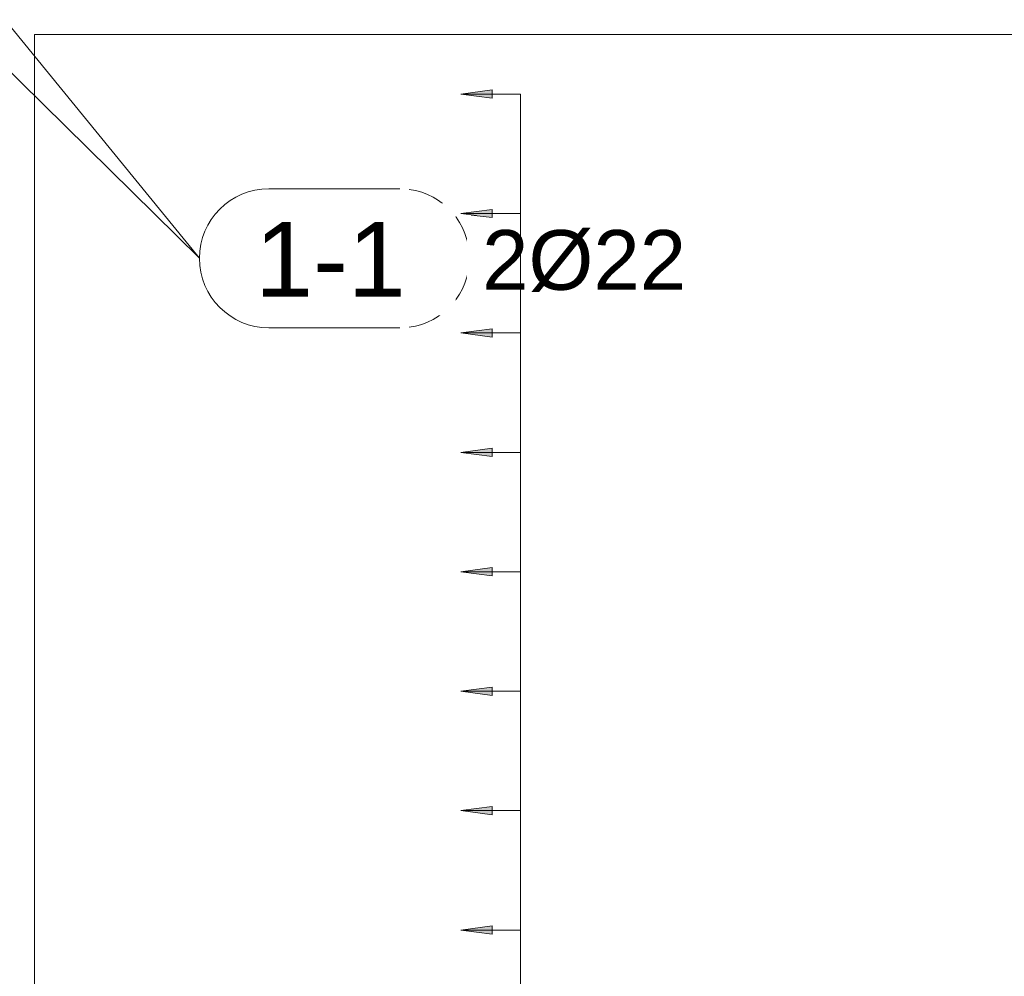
# Model space of a CAD drawing. Header units: millimetres. Extents: x -25607 to 9385, y 1894 to 10168.
# Tile 30 of 181: x -17757 to -16933, y 7881 to 8682. Entities that reach past the tile are written whole.
import ezdxf

# ---------------------------------------------------------------- set-up
doc = ezdxf.new("R2010")
doc.units = ezdxf.units.MM
for name, color, linetype, lineweight in [('A-ANNO-DIMS', 211, 'Continuous', 5), ('A-ANNO-DIMS-25', 211, 'Continuous', 5), ('S-BEAM', 12, 'Continuous', 9), ('S-COLS', 52, 'Continuous', 9), ('S-RBAR-IDEN', 171, 'Continuous', 5)]:
    doc.layers.add(name, color=color, linetype=linetype, lineweight=lineweight)
doc.styles.add('Arial', font='arial.ttf', dxfattribs={"height": 50})
doc.styles.add('Arial_1', font='arial.ttf', dxfattribs={"height": 62.5})
doc.dimstyles.new('Výztuž_kusy__řezy__1', dxfattribs={"dimscale": 304.8, "dimtxt": 0.18, "dimasz": 0, "dimexe": 0, "dimexo": 0.0625, "dimgap": 0.082021, "dimtad": 1, "dimdec": 0, "dimzin": 0, "dimdsep": 46, "dimtxsty": 'Arial_1', "dimblk1": 'NONE', "dimblk2": 'NONE', "dimsah": 1, "dimcen": 0.09, "dimazin": 0, "dimtfac": 1, "dimtdec": 4, "dimtix": 1, "dimtmove": 0, "dimatfit": 3, "dimfxl": 0.164042, "dimfxlon": 1, "dimtvp": 1, "dimtfill": 1, "dimtolj": 1, "dimtzin": 0, "dimarcsym": 2})

# ---------------------------------------------------------------- blocks, each defined once
blk = doc.blocks.new('Popisek výztuže - _Typ_ množství_PRAVÝ _řezy_-573729-V4')
at = {"layer": 'S-RBAR-IDEN'}
for p, q in [((-24857.77, 9096.15), (-24967.46, 9096.15)), ((-24967.46, 8979.71), (-24857.77, 8979.71))]:
    blk.add_line(p, q, dxfattribs=at)
for centre, start, end in [((-24967.46, 9037.93), 90, 270), ((-24857.77, 9037.93), 277.64339, 82.35661)]:
    blk.add_arc(centre, 58.22, start, end, dxfattribs=at)
blk = doc.blocks.new('DIMBLOCK260-V4')
at = {"layer": 'A-ANNO-DIMS-25'}
for points in [[(-17388.25, 7920), (-17361.97, 7916.54), (-17361.97, 7923.46)], [(-17388.25, 7820), (-17361.97, 7816.54), (-17361.97, 7823.46)]]:
    blk.add_hatch(color=256, dxfattribs=at).paths.add_polyline_path(points)
for p, q in [((-17361.97, 7923.46), (-17388.25, 7920)), ((-17361.97, 7916.54), (-17361.97, 7923.46)), ((-17388.25, 7920), (-17361.97, 7916.54)), ((-17338.25, 7920), (-17388.25, 7920)), ((-17338.25, 7820), (-17338.25, 7920)), ((-17338.25, 7920), (-17338.25, 7920)), ((-17361.97, 7823.46), (-17388.25, 7820)), ((-17361.97, 7816.54), (-17361.97, 7823.46)), ((-17388.25, 7820), (-17361.97, 7816.54)), ((-17338.25, 7820), (-17388.25, 7820)), ((-17338.25, 7820), (-17338.25, 7820))]:
    blk.add_line(p, q, dxfattribs=at)
blk = doc.blocks.new('_None')
blk = doc.blocks.new('DIMBLOCK261-V4')
at = {"layer": 'A-ANNO-DIMS-25'}
for points in [[(-17388.25, 8020), (-17361.97, 8016.54), (-17361.97, 8023.46)], [(-17388.25, 7920), (-17361.97, 7916.54), (-17361.97, 7923.46)]]:
    blk.add_hatch(color=256, dxfattribs=at).paths.add_polyline_path(points)
for p, q in [((-17361.97, 8023.46), (-17388.25, 8020)), ((-17388.25, 8020), (-17361.97, 8016.54)), ((-17338.25, 8020), (-17388.25, 8020)), ((-17361.97, 8016.54), (-17361.97, 8023.46)), ((-17338.25, 7920), (-17338.25, 8020)), ((-17338.25, 8020), (-17338.25, 8020)), ((-17361.97, 7923.46), (-17388.25, 7920)), ((-17361.97, 7916.54), (-17361.97, 7923.46)), ((-17388.25, 7920), (-17361.97, 7916.54)), ((-17338.25, 7920), (-17388.25, 7920)), ((-17338.25, 7920), (-17338.25, 7920))]:
    blk.add_line(p, q, dxfattribs=at)
blk = doc.blocks.new('DIMBLOCK262-V4')
at = {"layer": 'A-ANNO-DIMS-25'}
for points in [[(-17388.25, 8120), (-17361.97, 8116.54), (-17361.97, 8123.46)], [(-17388.25, 8020), (-17361.97, 8016.54), (-17361.97, 8023.46)]]:
    blk.add_hatch(color=256, dxfattribs=at).paths.add_polyline_path(points)
for p, q in [((-17361.97, 8123.46), (-17388.25, 8120)), ((-17388.25, 8120), (-17361.97, 8116.54)), ((-17338.25, 8120), (-17388.25, 8120)), ((-17361.97, 8116.54), (-17361.97, 8123.46)), ((-17338.25, 8020), (-17338.25, 8120)), ((-17338.25, 8120), (-17338.25, 8120)), ((-17361.97, 8023.46), (-17388.25, 8020)), ((-17388.25, 8020), (-17361.97, 8016.54)), ((-17338.25, 8020), (-17388.25, 8020)), ((-17361.97, 8016.54), (-17361.97, 8023.46)), ((-17338.25, 8020), (-17338.25, 8020))]:
    blk.add_line(p, q, dxfattribs=at)
blk = doc.blocks.new('DIMBLOCK263-V4')
at = {"layer": 'A-ANNO-DIMS-25'}
for points in [[(-17388.25, 8220), (-17361.97, 8216.54), (-17361.97, 8223.46)], [(-17388.25, 8120), (-17361.97, 8116.54), (-17361.97, 8123.46)]]:
    blk.add_hatch(color=256, dxfattribs=at).paths.add_polyline_path(points)
for p, q in [((-17361.97, 8223.46), (-17388.25, 8220)), ((-17388.25, 8220), (-17361.97, 8216.54)), ((-17338.25, 8220), (-17388.25, 8220)), ((-17361.97, 8216.54), (-17361.97, 8223.46)), ((-17338.25, 8120), (-17338.25, 8220)), ((-17338.25, 8220), (-17338.25, 8220)), ((-17361.97, 8123.46), (-17388.25, 8120)), ((-17388.25, 8120), (-17361.97, 8116.54)), ((-17338.25, 8120), (-17388.25, 8120)), ((-17361.97, 8116.54), (-17361.97, 8123.46)), ((-17338.25, 8120), (-17338.25, 8120))]:
    blk.add_line(p, q, dxfattribs=at)
blk = doc.blocks.new('DIMBLOCK264-V4')
at = {"layer": 'A-ANNO-DIMS-25'}
for points in [[(-17388.25, 8320), (-17361.97, 8316.54), (-17361.97, 8323.46)], [(-17388.25, 8220), (-17361.97, 8216.54), (-17361.97, 8223.46)]]:
    blk.add_hatch(color=256, dxfattribs=at).paths.add_polyline_path(points)
for p, q in [((-17361.97, 8323.46), (-17388.25, 8320)), ((-17388.25, 8320), (-17361.97, 8316.54)), ((-17338.25, 8320), (-17388.25, 8320)), ((-17361.97, 8316.54), (-17361.97, 8323.46)), ((-17338.25, 8220), (-17338.25, 8320)), ((-17338.25, 8320), (-17338.25, 8320)), ((-17361.97, 8223.46), (-17388.25, 8220)), ((-17388.25, 8220), (-17361.97, 8216.54)), ((-17338.25, 8220), (-17388.25, 8220)), ((-17361.97, 8216.54), (-17361.97, 8223.46)), ((-17338.25, 8220), (-17338.25, 8220))]:
    blk.add_line(p, q, dxfattribs=at)
blk = doc.blocks.new('DIMBLOCK265-V4')
at = {"layer": 'A-ANNO-DIMS-25'}
for points in [[(-17388.25, 8420), (-17361.97, 8416.54), (-17361.97, 8423.46)], [(-17388.25, 8320), (-17361.97, 8316.54), (-17361.97, 8323.46)]]:
    blk.add_hatch(color=256, dxfattribs=at).paths.add_polyline_path(points)
for p, q in [((-17361.97, 8423.46), (-17388.25, 8420)), ((-17361.97, 8416.54), (-17361.97, 8423.46)), ((-17388.25, 8420), (-17361.97, 8416.54)), ((-17338.25, 8420), (-17388.25, 8420)), ((-17338.25, 8320), (-17338.25, 8420)), ((-17338.25, 8420), (-17338.25, 8420)), ((-17361.97, 8323.46), (-17388.25, 8320)), ((-17388.25, 8320), (-17361.97, 8316.54)), ((-17338.25, 8320), (-17388.25, 8320)), ((-17361.97, 8316.54), (-17361.97, 8323.46)), ((-17338.25, 8320), (-17338.25, 8320))]:
    blk.add_line(p, q, dxfattribs=at)
blk = doc.blocks.new('DIMBLOCK266-V4')
at = {"layer": 'A-ANNO-DIMS-25'}
for points in [[(-17388.25, 8520), (-17361.97, 8516.54), (-17361.97, 8523.46)], [(-17388.25, 8420), (-17361.97, 8416.54), (-17361.97, 8423.46)]]:
    blk.add_hatch(color=256, dxfattribs=at).paths.add_polyline_path(points)
for p, q in [((-17361.97, 8523.46), (-17388.25, 8520)), ((-17361.97, 8516.54), (-17361.97, 8523.46)), ((-17388.25, 8520), (-17361.97, 8516.54)), ((-17338.25, 8520), (-17388.25, 8520)), ((-17338.25, 8420), (-17338.25, 8520)), ((-17338.25, 8520), (-17338.25, 8520)), ((-17361.97, 8423.46), (-17388.25, 8420)), ((-17361.97, 8416.54), (-17361.97, 8423.46)), ((-17388.25, 8420), (-17361.97, 8416.54)), ((-17338.25, 8420), (-17388.25, 8420)), ((-17338.25, 8420), (-17338.25, 8420))]:
    blk.add_line(p, q, dxfattribs=at)
blk = doc.blocks.new('DIMBLOCK267-V4')
at = {"layer": 'A-ANNO-DIMS-25'}
for points in [[(-17388.25, 8620), (-17361.97, 8616.54), (-17361.97, 8623.46)], [(-17388.25, 8520), (-17361.97, 8516.54), (-17361.97, 8523.46)]]:
    blk.add_hatch(color=256, dxfattribs=at).paths.add_polyline_path(points)
for p, q in [((-17361.97, 8623.46), (-17388.25, 8620)), ((-17361.97, 8616.54), (-17361.97, 8623.46)), ((-17388.25, 8620), (-17361.97, 8616.54)), ((-17338.25, 8620), (-17388.25, 8620)), ((-17338.25, 8520), (-17338.25, 8620)), ((-17338.25, 8620), (-17338.25, 8620)), ((-17361.97, 8523.46), (-17388.25, 8520)), ((-17361.97, 8516.54), (-17361.97, 8523.46)), ((-17388.25, 8520), (-17361.97, 8516.54)), ((-17338.25, 8520), (-17388.25, 8520)), ((-17338.25, 8520), (-17338.25, 8520))]:
    blk.add_line(p, q, dxfattribs=at)
blk = doc.blocks.new('DIMBLOCK268-V4')
at = {"layer": 'A-ANNO-DIMS-25'}
for points in [[(-17388.25, 8620), (-17361.97, 8616.54), (-17361.97, 8623.46)], [(-17388.25, 8520), (-17361.97, 8516.54), (-17361.97, 8523.46)], [(-17388.25, 8420), (-17361.97, 8416.54), (-17361.97, 8423.46)], [(-17388.25, 8320), (-17361.97, 8316.54), (-17361.97, 8323.46)], [(-17388.25, 8220), (-17361.97, 8216.54), (-17361.97, 8223.46)], [(-17388.25, 8120), (-17361.97, 8116.54), (-17361.97, 8123.46)], [(-17388.25, 8020), (-17361.97, 8016.54), (-17361.97, 8023.46)], [(-17388.25, 7920), (-17361.97, 7916.54), (-17361.97, 7923.46)], [(-17388.25, 7820), (-17361.97, 7816.54), (-17361.97, 7823.46)], [(-17388.25, 7720), (-17361.97, 7716.54), (-17361.97, 7723.46)], [(-17388.25, 7620), (-17361.97, 7616.54), (-17361.97, 7623.46)], [(-17388.25, 7520), (-17361.97, 7516.54), (-17361.97, 7523.46)], [(-17388.25, 7420), (-17361.97, 7416.54), (-17361.97, 7423.46)], [(-17388.25, 7320), (-17361.97, 7316.54), (-17361.97, 7323.46)], [(-17388.25, 7220), (-17361.97, 7216.54), (-17361.97, 7223.46)], [(-17388.25, 7120), (-17361.97, 7116.54), (-17361.97, 7123.46)], [(-17388.25, 7020), (-17361.97, 7016.54), (-17361.97, 7023.46)], [(-17388.25, 6920), (-17361.97, 6916.54), (-17361.97, 6923.46)], [(-17388.25, 6820), (-17361.97, 6816.54), (-17361.97, 6823.46)], [(-17388.25, 6720), (-17361.97, 6716.54), (-17361.97, 6723.46)], [(-17388.25, 6620), (-17361.97, 6616.54), (-17361.97, 6623.46)], [(-17388.25, 6520), (-17361.97, 6516.54), (-17361.97, 6523.46)], [(-17388.25, 6420), (-17361.97, 6416.54), (-17361.97, 6423.46)], [(-17388.25, 6320), (-17361.97, 6316.54), (-17361.97, 6323.46)], [(-17388.25, 6220), (-17361.97, 6216.54), (-17361.97, 6223.46)], [(-17388.25, 6120), (-17361.97, 6116.54), (-17361.97, 6123.46)], [(-17388.25, 6020), (-17361.97, 6016.54), (-17361.97, 6023.46)], [(-17388.25, 5920), (-17361.97, 5916.54), (-17361.97, 5923.46)]]:
    blk.add_hatch(color=256, dxfattribs=at).paths.add_polyline_path(points)
for p, q in [((-17361.97, 8623.46), (-17388.25, 8620)), ((-17361.97, 8616.54), (-17361.97, 8623.46)), ((-17388.25, 8620), (-17361.97, 8616.54)), ((-17338.25, 8620), (-17388.25, 8620)), ((-17338.25, 5920), (-17338.25, 8620)), ((-17338.25, 8520), (-17338.25, 8620)), ((-17338.25, 8620), (-17338.25, 8620)), ((-17361.97, 8523.46), (-17388.25, 8520)), ((-17361.97, 8516.54), (-17361.97, 8523.46)), ((-17388.25, 8520), (-17361.97, 8516.54)), ((-17338.25, 8520), (-17388.25, 8520)), ((-17338.25, 8420), (-17338.25, 8520)), ((-17338.25, 8520), (-17338.25, 8520)), ((-17361.97, 8423.46), (-17388.25, 8420)), ((-17361.97, 8416.54), (-17361.97, 8423.46)), ((-17388.25, 8420), (-17361.97, 8416.54)), ((-17338.25, 8420), (-17388.25, 8420)), ((-17338.25, 8320), (-17338.25, 8420)), ((-17338.25, 8420), (-17338.25, 8420)), ((-17361.97, 8323.46), (-17388.25, 8320)), ((-17388.25, 8320), (-17361.97, 8316.54)), ((-17338.25, 8320), (-17388.25, 8320)), ((-17361.97, 8316.54), (-17361.97, 8323.46)), ((-17338.25, 8220), (-17338.25, 8320)), ((-17338.25, 8320), (-17338.25, 8320)), ((-17361.97, 8223.46), (-17388.25, 8220)), ((-17388.25, 8220), (-17361.97, 8216.54)), ((-17338.25, 8220), (-17388.25, 8220)), ((-17361.97, 8216.54), (-17361.97, 8223.46)), ((-17338.25, 8120), (-17338.25, 8220)), ((-17338.25, 8220), (-17338.25, 8220)), ((-17361.97, 8123.46), (-17388.25, 8120)), ((-17388.25, 8120), (-17361.97, 8116.54)), ((-17338.25, 8120), (-17388.25, 8120)), ((-17361.97, 8116.54), (-17361.97, 8123.46)), ((-17338.25, 8020), (-17338.25, 8120)), ((-17338.25, 8120), (-17338.25, 8120)), ((-17361.97, 8023.46), (-17388.25, 8020)), ((-17388.25, 8020), (-17361.97, 8016.54)), ((-17338.25, 8020), (-17388.25, 8020)), ((-17361.97, 8016.54), (-17361.97, 8023.46)), ((-17338.25, 7920), (-17338.25, 8020)), ((-17338.25, 8020), (-17338.25, 8020)), ((-17361.97, 7923.46), (-17388.25, 7920)), ((-17361.97, 7916.54), (-17361.97, 7923.46)), ((-17388.25, 7920), (-17361.97, 7916.54)), ((-17338.25, 7920), (-17388.25, 7920)), ((-17338.25, 7820), (-17338.25, 7920)), ((-17338.25, 7920), (-17338.25, 7920)), ((-17361.97, 7823.46), (-17388.25, 7820)), ((-17361.97, 7816.54), (-17361.97, 7823.46)), ((-17388.25, 7820), (-17361.97, 7816.54)), ((-17338.25, 7820), (-17388.25, 7820)), ((-17338.25, 7720), (-17338.25, 7820)), ((-17338.25, 7820), (-17338.25, 7820)), ((-17361.97, 7723.46), (-17388.25, 7720)), ((-17361.97, 7716.54), (-17361.97, 7723.46)), ((-17388.25, 7720), (-17361.97, 7716.54)), ((-17338.25, 7720), (-17388.25, 7720)), ((-17338.25, 7620), (-17338.25, 7720)), ((-17338.25, 7720), (-17338.25, 7720)), ((-17361.97, 7623.46), (-17388.25, 7620)), ((-17388.25, 7620), (-17361.97, 7616.54)), ((-17338.25, 7620), (-17388.25, 7620)), ((-17361.97, 7616.54), (-17361.97, 7623.46)), ((-17338.25, 7520), (-17338.25, 7620)), ((-17338.25, 7620), (-17338.25, 7620)), ((-17361.97, 7523.46), (-17388.25, 7520)), ((-17388.25, 7520), (-17361.97, 7516.54)), ((-17338.25, 7520), (-17388.25, 7520)), ((-17361.97, 7516.54), (-17361.97, 7523.46)), ((-17338.25, 7420), (-17338.25, 7520)), ((-17338.25, 7520), (-17338.25, 7520)), ((-17361.97, 7423.46), (-17388.25, 7420)), ((-17388.25, 7420), (-17361.97, 7416.54)), ((-17338.25, 7420), (-17388.25, 7420)), ((-17361.97, 7416.54), (-17361.97, 7423.46)), ((-17338.25, 7320), (-17338.25, 7420)), ((-17338.25, 7420), (-17338.25, 7420)), ((-17361.97, 7323.46), (-17388.25, 7320)), ((-17388.25, 7320), (-17361.97, 7316.54)), ((-17338.25, 7320), (-17388.25, 7320)), ((-17361.97, 7316.54), (-17361.97, 7323.46)), ((-17338.25, 7220), (-17338.25, 7320)), ((-17338.25, 7320), (-17338.25, 7320)), ((-17361.97, 7223.46), (-17388.25, 7220)), ((-17361.97, 7216.54), (-17361.97, 7223.46)), ((-17388.25, 7220), (-17361.97, 7216.54)), ((-17338.25, 7220), (-17388.25, 7220)), ((-17338.25, 7120), (-17338.25, 7220)), ((-17338.25, 7220), (-17338.25, 7220)), ((-17361.97, 7123.46), (-17388.25, 7120)), ((-17361.97, 7116.54), (-17361.97, 7123.46)), ((-17388.25, 7120), (-17361.97, 7116.54)), ((-17338.25, 7120), (-17388.25, 7120)), ((-17338.25, 7020), (-17338.25, 7120)), ((-17338.25, 7120), (-17338.25, 7120)), ((-17361.97, 7023.46), (-17388.25, 7020)), ((-17361.97, 7016.54), (-17361.97, 7023.46)), ((-17388.25, 7020), (-17361.97, 7016.54)), ((-17338.25, 7020), (-17388.25, 7020)), ((-17338.25, 6920), (-17338.25, 7020)), ((-17338.25, 7020), (-17338.25, 7020)), ((-17361.97, 6923.46), (-17388.25, 6920)), ((-17361.97, 6916.54), (-17361.97, 6923.46)), ((-17388.25, 6920), (-17361.97, 6916.54)), ((-17338.25, 6920), (-17388.25, 6920)), ((-17338.25, 6820), (-17338.25, 6920)), ((-17338.25, 6920), (-17338.25, 6920)), ((-17361.97, 6823.46), (-17388.25, 6820)), ((-17388.25, 6820), (-17361.97, 6816.54)), ((-17338.25, 6820), (-17388.25, 6820)), ((-17361.97, 6816.54), (-17361.97, 6823.46)), ((-17338.25, 6720), (-17338.25, 6820)), ((-17338.25, 6820), (-17338.25, 6820)), ((-17361.97, 6723.46), (-17388.25, 6720)), ((-17388.25, 6720), (-17361.97, 6716.54)), ((-17338.25, 6720), (-17388.25, 6720)), ((-17361.97, 6716.54), (-17361.97, 6723.46)), ((-17338.25, 6620), (-17338.25, 6720)), ((-17338.25, 6720), (-17338.25, 6720)), ((-17361.97, 6623.46), (-17388.25, 6620)), ((-17388.25, 6620), (-17361.97, 6616.54)), ((-17338.25, 6620), (-17388.25, 6620)), ((-17361.97, 6616.54), (-17361.97, 6623.46)), ((-17338.25, 6520), (-17338.25, 6620)), ((-17338.25, 6620), (-17338.25, 6620)), ((-17361.97, 6523.46), (-17388.25, 6520)), ((-17388.25, 6520), (-17361.97, 6516.54)), ((-17338.25, 6520), (-17388.25, 6520)), ((-17361.97, 6516.54), (-17361.97, 6523.46)), ((-17338.25, 6420), (-17338.25, 6520)), ((-17338.25, 6520), (-17338.25, 6520)), ((-17361.97, 6423.46), (-17388.25, 6420)), ((-17361.97, 6416.54), (-17361.97, 6423.46)), ((-17388.25, 6420), (-17361.97, 6416.54)), ((-17338.25, 6420), (-17388.25, 6420)), ((-17338.25, 6320), (-17338.25, 6420)), ((-17338.25, 6420), (-17338.25, 6420)), ((-17361.97, 6323.46), (-17388.25, 6320)), ((-17361.97, 6316.54), (-17361.97, 6323.46)), ((-17388.25, 6320), (-17361.97, 6316.54)), ((-17338.25, 6320), (-17388.25, 6320)), ((-17338.25, 6220), (-17338.25, 6320)), ((-17338.25, 6320), (-17338.25, 6320)), ((-17361.97, 6223.46), (-17388.25, 6220)), ((-17361.97, 6216.54), (-17361.97, 6223.46)), ((-17388.25, 6220), (-17361.97, 6216.54)), ((-17338.25, 6220), (-17388.25, 6220)), ((-17338.25, 6120), (-17338.25, 6220)), ((-17338.25, 6220), (-17338.25, 6220)), ((-17361.97, 6123.46), (-17388.25, 6120)), ((-17388.25, 6120), (-17361.97, 6116.54)), ((-17338.25, 6120), (-17388.25, 6120)), ((-17361.97, 6116.54), (-17361.97, 6123.46)), ((-17338.25, 6020), (-17338.25, 6120)), ((-17338.25, 6120), (-17338.25, 6120)), ((-17361.97, 6023.46), (-17388.25, 6020)), ((-17388.25, 6020), (-17361.97, 6016.54)), ((-17338.25, 6020), (-17388.25, 6020)), ((-17361.97, 6016.54), (-17361.97, 6023.46)), ((-17338.25, 5920), (-17338.25, 6020)), ((-17338.25, 6020), (-17338.25, 6020)), ((-17361.97, 5923.46), (-17388.25, 5920)), ((-17388.25, 5920), (-17361.97, 5916.54)), ((-17338.25, 5920), (-17388.25, 5920)), ((-17361.97, 5916.54), (-17361.97, 5923.46)), ((-17338.25, 5920), (-17338.25, 5920))]:
    blk.add_line(p, q, dxfattribs=at)

msp = doc.modelspace()

# ---------------------------------------------------------------- linework, layer by layer
at = {"layer": 'S-BEAM'}
for p, q in [((-17745, 8670), (-13390, 8670)), ((-13390, 8670), (-17745, 8670))]:
    msp.add_line(p, q, dxfattribs=at)
at = {"layer": 'S-COLS'}
msp.add_line((-17745, 8670), (-17745, 6370), dxfattribs=at)
msp.add_line((-17745, 8670), (-17745, 6370), dxfattribs=at)
at = {"layer": 'S-RBAR-IDEN'}
for p in [(-17868.73, 8740.45), (-17817.56, 8740.45)]:
    msp.add_line(p, (-17607.08, 8482.47), dxfattribs=at)

# ---------------------------------------------------------------- block references
msp.add_blockref('Popisek výztuže - _Typ_ množství_PRAVÝ _řezy_-573729-V4', (7418.6, -555.46), dxfattribs=at)

# ---------------------------------------------------------------- texts
at = {"layer": 'S-RBAR-IDEN', "insert": (-17370.45, 8506.09), "char_height": 50, "width": 210.443, "attachment_point": 1, "style": 'Arial', "bg_fill": 3, "box_fill_scale": 1.25, "bg_fill_color": 256, "bg_fill_true_color": 13158600, "bg_fill_transparency": 0}
msp.add_mtext('2Ø22', dxfattribs=at)

# ---------------------------------------------------------------- dimensions: what is measured, and where the dimension line sits
at = {"layer": 'A-ANNO-DIMS'}
for base, p1, p2, picture, middle in [((-17338.25, 8620), (-17388.25, 8520), (-17388.25, 8620), 'DIMBLOCK267-V4', (-17338.25, 8570)), ((-17338.25, 8420), (-17388.25, 8320), (-17388.25, 8420), 'DIMBLOCK265-V4', (-17338.25, 8370)), ((-17338.25, 8320), (-17388.25, 8220), (-17388.25, 8320), 'DIMBLOCK264-V4', (-17338.25, 8270)), ((-17338.25, 8220), (-17388.25, 8120), (-17388.25, 8220), 'DIMBLOCK263-V4', (-17338.25, 8170)), ((-17338.25, 8120), (-17388.25, 8020), (-17388.25, 8120), 'DIMBLOCK262-V4', (-17338.25, 8070)), ((-17338.25, 8020), (-17388.25, 7920), (-17388.25, 8020), 'DIMBLOCK261-V4', (-17338.25, 7970)), ((-17338.25, 7920), (-17388.25, 7820), (-17388.25, 7920), 'DIMBLOCK260-V4', (-17338.25, 7870))]:
    dim = msp.add_linear_dim(base=base, p1=p1, p2=p2, angle=90, text=' ', dimstyle='Výztuž_kusy__řezy__1', override={"dimpost": '<>', "dimfxl": 100}, dxfattribs=at)
    dim.commit()
    dim.dimension.update_dxf_attribs({"geometry": picture, "text_midpoint": middle})

# ---------------------------------------------------------------- next in the draw order: texts
at = {"layer": 'S-RBAR-IDEN', "insert": (-17560.44, 8512.84), "char_height": 62.5, "width": 152.3206, "attachment_point": 1, "style": 'Arial_1', "bg_fill": 3, "box_fill_scale": 1.25, "bg_fill_color": 256, "bg_fill_true_color": 13158600, "bg_fill_transparency": 0}
msp.add_mtext('1-1', dxfattribs=at)

# ---------------------------------------------------------------- next in the draw order: dimensions: what is measured, and where the dimension line sits
at = {"layer": 'A-ANNO-DIMS'}
for base, p1, p2, text, override, picture, middle in [((-17338.25, 8620), (-17388.25, 5920), (-17388.25, 8620), '100 2700', {"dimpost": '<>', "dimblk1": 'None', "dimblk2": 'None', "dimsah": 1, "dimfxl": 2700}, 'DIMBLOCK268-V4', (-17395.17, 7270)), ((-17338.25, 8520), (-17388.25, 8420), (-17388.25, 8520), ' ', {"dimpost": '<>', "dimfxl": 100}, 'DIMBLOCK266-V4', (-17338.25, 8470))]:
    dim = msp.add_linear_dim(base=base, p1=p1, p2=p2, angle=90, text=text, dimstyle='Výztuž_kusy__řezy__1', override=override, dxfattribs=at)
    dim.commit()
    dim.dimension.update_dxf_attribs({"geometry": picture, "text_midpoint": middle})

doc.saveas('drawing.dxf')
